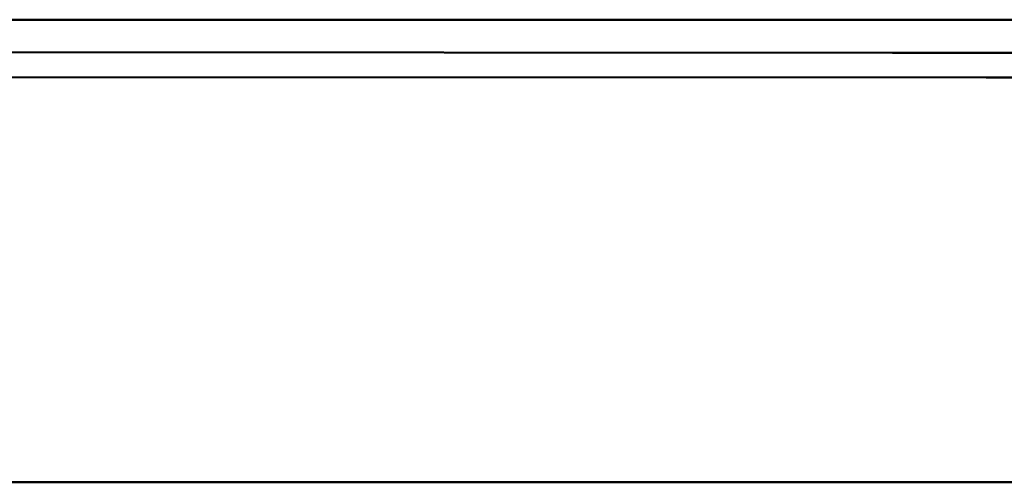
# Model space of a CAD drawing. Header units: inches. Extents: x 1.9 to 64.4, y 1.6 to 69.2.
# Tile 42 of 195: x 23.9 to 26, y 42 to 43. Entities that reach past the tile are written whole.
import ezdxf

# ---------------------------------------------------------------- set-up
doc = ezdxf.new("R2010")
doc.units = ezdxf.units.IN
doc.header["$MEASUREMENT"] = 0
doc.layers.add('Visible (ANSI)', color=7, linetype='Continuous', lineweight=50)

msp = doc.modelspace()

# ---------------------------------------------------------------- linework, layer by layer
at = {"layer": 'Visible (ANSI)'}
for p, q in [((21.545, 42.9663), (53.3725, 42.9663)), ((21.4755, 42.8967), (25.7411, 42.8949)), ((25.7411, 42.8949), (25.9437, 42.8949)), ((25.9437, 42.8412), (21.4219, 42.8431)), ((21.835, 41.9663), (45.3187, 41.9663))]:
    msp.add_line(p, q, dxfattribs=at)
for centre, radius, start, end in [((25.9437, 22.8634), 20.0315, 82.14037, 90), ((25.9351, 22.8727), 19.9685, 82.11588, 89.9755)]:
    msp.add_arc(centre, radius, start, end, dxfattribs=at)

doc.saveas('drawing.dxf')
